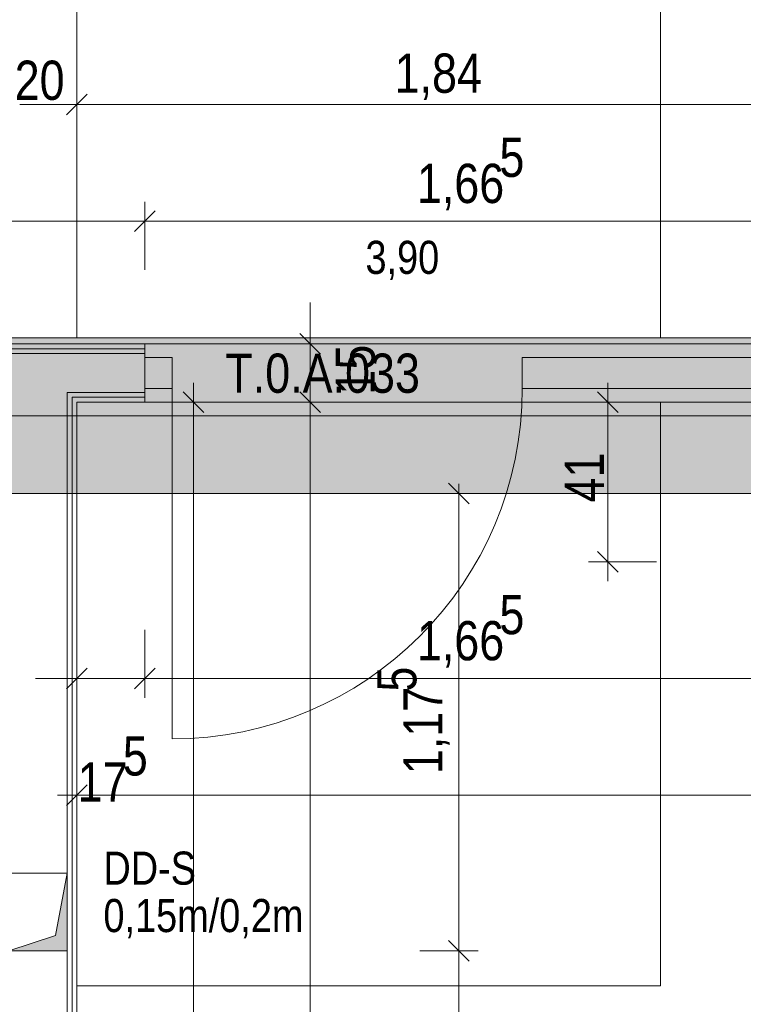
# Model space of a CAD drawing. Extents: x -620 to 300, y 62 to 1162.
# Tile 27 of 93: x -170 to -133, y 354 to 405. Entities that reach past the tile are written whole.
import ezdxf
from ezdxf.lldxf.tags import DXFTag

# ---------------------------------------------------------------- set-up
doc = ezdxf.new("R2010")
doc.units = 0
doc.layers.get('0').update_dxf_attribs({"lineweight": 13})
for name, color, linetype, lineweight, true_color in [('--Bem innen', 9, 'Continuous', 13, 0x808080), ('00 -Bauelemente -Dämmung innen', 7, 'Continuous', 9, 0xff7fe6), ('00 -Bauelemente -Gipskarton', 7, 'Continuous', 9, 0xff7fe6), ('30 -34 Innenwände- 2 nichttragend', 7, 'Continuous', 18, 0xff7fe6), ('30 -34 Innenwände- 4 Türen_Fenster', 7, 'Continuous', 15, 0x9955ff), ('30 -35 Decken- 1 Konstruktion-Träger- Stahlbeton', 7, 'Continuous', 13, 0x33aa00), ('30 -35 Decken- 11 Durchbruch', 5, 'Continuous', 15, 0x0000ff), ('70 -72 Beschriftung- 8 barrierefrei', 7, 'fein_strichliert-A06G94JU8I', 9, 0x888888), ('70 -76 Bemaßung- 2 Allgemein', 9, 'Continuous', 5, 0x808080), ('iwb_Schraffur_Unterzug', 7, 'Continuous', 5, 0xffffcc)]:
    doc.layers.add(name, color=color, linetype=linetype, lineweight=lineweight, true_color=true_color)
doc.layers.add('70 -71 Achsen- 1 Gebäudeachsen', color=7, linetype='STRICHPUNKT2-A06G94JT8I', lineweight=18)
doc.layers.add('Keine', color=7, linetype='Continuous', lineweight=9)
doc.styles.get("Standard").update_dxf_attribs({"font": 'ARIALN.TTF'})
tags = doc.linetypes.add('fein_strichliert-A06G94JU8I', pattern=[4, 1, -2, 1]).pattern_tags.tags
tags[8:9] = [DXFTag(74, 4), DXFTag(75, 0), DXFTag(340, '0'), DXFTag(46, 0.0), DXFTag(50, 0.0), DXFTag(44, 0.0), DXFTag(45, 0.0)]
tags[6:7] = [DXFTag(74, 4), DXFTag(75, 0), DXFTag(340, '0'), DXFTag(46, 0.0), DXFTag(50, 0.0), DXFTag(44, 0.0), DXFTag(45, 0.0)]
tags[4:5] = [DXFTag(74, 4), DXFTag(75, 0), DXFTag(340, '0'), DXFTag(46, 0.0), DXFTag(50, 0.0), DXFTag(44, 0.0), DXFTag(45, 0.0)]
tags = doc.linetypes.add('STRICHPUNKT2-A06G94JT8I', pattern=[12.7, 6.35, -3.175, 0, -3.175]).pattern_tags.tags
tags[10:11] = [DXFTag(74, 4), DXFTag(75, 0), DXFTag(340, '0'), DXFTag(46, 0.0), DXFTag(50, 0.0), DXFTag(44, 0.0), DXFTag(45, 0.0)]
tags[8:9] = [DXFTag(74, 4), DXFTag(75, 0), DXFTag(340, '0'), DXFTag(46, 0.0), DXFTag(50, 0.0), DXFTag(44, 0.0), DXFTag(45, 0.0)]
tags[6:7] = [DXFTag(74, 4), DXFTag(75, 0), DXFTag(340, '0'), DXFTag(46, 0.0), DXFTag(50, 0.0), DXFTag(44, 0.0), DXFTag(45, 0.0)]
tags[4:5] = [DXFTag(74, 4), DXFTag(75, 0), DXFTag(340, '0'), DXFTag(46, 0.0), DXFTag(50, 0.0), DXFTag(44, 0.0), DXFTag(45, 0.0)]

# ---------------------------------------------------------------- blocks, each defined once
blk = doc.blocks.new('Referenz-A06G94JV8I')
at = {"layer": '00 -Bauelemente -Dämmung innen', "color": 0, "linetype": 'Continuous', "lineweight": -2, "ltscale": 0.13}
for p, q in [((-163.477, 387.814), (-197.177, 387.814)), ((-167.477, 385.814), (-167.477, 265.814)), ((-163.477, 385.814), (-167.477, 385.814))]:
    blk.add_line(p, q, dxfattribs=at)
at = {"layer": '00 -Bauelemente -Gipskarton', "color": 0, "linetype": 'Continuous', "lineweight": -2, "ltscale": 0.13}
for p, q in [((-163.477, 388.314), (-197.177, 388.314)), ((-163.477, 388.064), (-197.177, 388.064)), ((-163.477, 387.814), (-197.177, 387.814)), ((-167.477, 385.814), (-167.477, 265.814)), ((-163.477, 385.814), (-167.477, 385.814)), ((-163.477, 385.564), (-167.227, 385.564)), ((-167.227, 385.564), (-167.227, 265.564)), ((-166.977, 385.314), (-166.977, 265.314)), ((-163.477, 385.314), (-166.977, 385.314))]:
    blk.add_line(p, q, dxfattribs=at)
at = {"layer": '30 -34 Innenwände- 2 nichttragend', "color": 0, "linetype": 'Continuous', "lineweight": -2, "ltscale": 0.13}
for p, q in [((-163.477, 388.314), (-197.177, 388.314)), ((-163.477, 388.314), (-163.477, 385.564)), ((-163.477, 388.314), (-163.477, 388.064)), ((-163.477, 388.064), (-163.477, 387.814)), ((-163.477, 387.814), (-163.477, 385.814)), ((-163.477, 385.814), (-163.477, 385.564)), ((-163.477, 385.314), (-166.977, 385.314)), ((-166.977, 385.314), (-166.977, 265.314)), ((-163.477, 385.564), (-163.477, 385.314)), ((-163.477, 385.564), (-163.477, 385.314))]:
    blk.add_line(p, q, dxfattribs=at)
at = {"layer": '30 -34 Innenwände- 4 Türen_Fenster', "color": 0, "linetype": 'fein_strichliert-A06G94JU8I', "lineweight": -2, "ltscale": 0.13}
for p, q in [((-130.177, 388.314), (-163.477, 388.314)), ((-162.077, 386.014), (-162.077, 368.014)), ((-130.177, 385.314), (-163.477, 385.314))]:
    blk.add_line(p, q, dxfattribs=at)
at = {"layer": '30 -34 Innenwände- 4 Türen_Fenster', "color": 0, "linetype": 'Continuous', "lineweight": -2, "ltscale": 0.13}
for p, q in [((-163.477, 386.014), (-163.477, 387.614)), ((-163.477, 387.614), (-162.077, 387.614)), ((-162.077, 387.614), (-162.077, 386.014)), ((-144.077, 386.014), (-144.077, 387.614)), ((-144.077, 387.614), (-130.177, 387.614)), ((-162.077, 386.014), (-163.477, 386.014)), ((-130.177, 386.014), (-144.077, 386.014))]:
    blk.add_line(p, q, dxfattribs=at)
at = {"layer": '30 -34 Innenwände- 4 Türen_Fenster', "color": 0, "linetype": 'fein_strichliert-A06G94JU8I', "lineweight": -2, "ltscale": 0.13}
blk.add_ellipse((-162.077, 386.014), major_axis=(0, -18), ratio=1, start_param=0, end_param=1.570796, dxfattribs=at)
at = {"layer": '30 -35 Decken- 1 Konstruktion-Träger- Stahlbeton', "color": 0, "linetype": 'fein_strichliert-A06G94JU8I', "lineweight": -2, "ltscale": 0.13}
for p, q in [((-452.177, 388.614), (34.823, 388.614)), ((-452.177, 380.614), (34.823, 380.614))]:
    blk.add_line(p, q, dxfattribs=at)
at = {"layer": '30 -35 Decken- 11 Durchbruch', "color": 0, "linetype": 'Continuous', "lineweight": -2, "ltscale": 0.13}
for p, q in [((-170.477, 361.114), (-167.477, 361.114)), ((-167.477, 361.114), (-168.077, 357.914)), ((-167.477, 357.114), (-167.477, 361.114)), ((-168.077, 357.914), (-170.477, 357.114)), ((-170.477, 357.114), (-167.477, 357.114))]:
    blk.add_line(p, q, dxfattribs=at)
at = {"layer": '30 -35 Decken- 11 Durchbruch', "color": 0, "lineweight": -2}
for points in [[(-167.477, 357.114), (-168.077, 357.914), (-167.477, 361.114)], [(-168.077, 357.114), (-170.477, 357.114), (-168.077, 357.914)], [(-168.077, 357.114), (-168.077, 357.914), (-167.477, 357.114)]]:
    blk.add_solid(points, dxfattribs=at)
at = {"layer": '70 -71 Achsen- 1 Gebäudeachsen', "color": 0, "linetype": 'STRICHPUNKT2-A06G94JT8I', "lineweight": -2, "ltscale": 0.13}
blk.add_line((-539.606, 384.614), (75.163, 384.614), dxfattribs=at)
at = {"layer": '70 -72 Beschriftung- 8 barrierefrei', "color": 0, "linetype": 'fein_strichliert-A06G94JU8I', "lineweight": -2, "ltscale": 0.13}
for p, q in [((-166.977, 388.614), (-166.977, 418.614)), ((-136.977, 418.614), (-136.977, 388.614)), ((-136.977, 388.614), (-166.977, 388.614)), ((-166.977, 355.314), (-166.977, 385.314)), ((-166.977, 385.314), (-136.977, 385.314)), ((-136.977, 385.314), (-136.977, 355.314)), ((-136.977, 355.314), (-166.977, 355.314))]:
    blk.add_line(p, q, dxfattribs=at)
at = {"layer": '70 -76 Bemaßung- 2 Allgemein', "color": 0, "linetype": 'Continuous', "lineweight": -2, "ltscale": 0.13}
for p, q in [((-166.977, 398.114), (-166.977, 401.614)), ((-166.977, 398.114), (-166.977, 401.614)), ((-166.447, 401.144), (-167.508, 400.083)), ((-167.508, 400.083), (-166.447, 401.144)), ((-168.038, 400.614), (-169.917, 400.614)), ((-165.977, 400.614), (-168.038, 400.614)), ((-167.977, 400.614), (-165.917, 400.614)), ((-131.238, 400.614), (-165.917, 400.614)), ((-163.477, 392.114), (-163.477, 395.614)), ((-163.477, 392.114), (-163.477, 395.614)), ((-164.008, 394.083), (-162.947, 395.144)), ((-162.947, 395.144), (-164.008, 394.083)), ((-164.538, 394.614), (-196.117, 394.614)), ((-162.477, 394.614), (-164.538, 394.614)), ((-164.477, 394.614), (-162.417, 394.614)), ((-131.238, 394.614), (-162.417, 394.614)), ((-154.977, 389.374), (-154.977, 390.434)), ((-154.977, 387.314), (-154.977, 389.374)), ((-154.447, 387.783), (-155.508, 388.844)), ((-157.477, 388.314), (-153.977, 388.314)), ((-154.977, 385.314), (-154.977, 388.314)), ((-160.977, 386.314), (-160.977, 384.253)), ((-154.977, 386.314), (-154.977, 384.253)), ((-154.977, 386.314), (-154.977, 384.253)), ((-139.677, 386.314), (-139.677, 384.253)), ((-161.508, 385.844), (-160.447, 384.783)), ((-155.508, 385.844), (-154.447, 384.783)), ((-155.508, 385.844), (-154.447, 384.783)), ((-140.208, 385.844), (-139.147, 384.783)), ((-163.477, 385.314), (-159.977, 385.314)), ((-157.477, 385.314), (-153.977, 385.314)), ((-157.477, 385.314), (-153.977, 385.314)), ((-137.177, 385.314), (-140.677, 385.314)), ((-160.977, 266.374), (-160.977, 384.253)), ((-154.977, 270.374), (-154.977, 384.253)), ((-154.977, 384.253), (-154.977, 383.193)), ((-139.677, 384.253), (-139.677, 378.174)), ((-147.873, 381.144), (-146.812, 380.083)), ((-147.343, 381.114), (-147.343, 379.553)), ((-145.343, 380.614), (-148.343, 380.614)), ((-147.343, 358.174), (-147.343, 379.553)), ((-139.677, 376.114), (-139.677, 378.174)), ((-139.147, 376.583), (-140.208, 377.644)), ((-137.177, 377.114), (-140.677, 377.114)), ((-166.977, 373.614), (-166.977, 370.114)), ((-163.477, 373.614), (-163.477, 370.114)), ((-163.477, 373.614), (-163.477, 370.114)), ((-166.447, 371.644), (-167.508, 370.583)), ((-164.008, 370.583), (-162.947, 371.644)), ((-164.008, 370.583), (-162.947, 371.644)), ((-168.038, 371.114), (-169.098, 371.114)), ((-165.977, 371.114), (-168.038, 371.114)), ((-163.477, 371.114), (-166.977, 371.114)), ((-164.477, 371.114), (-162.417, 371.114)), ((-164.477, 371.114), (-162.417, 371.114)), ((-162.417, 371.114), (-161.357, 371.114)), ((-131.238, 371.114), (-162.417, 371.114)), ((-166.977, 367.614), (-166.977, 364.114)), ((-167.508, 364.583), (-166.447, 365.644)), ((-167.977, 365.114), (-165.917, 365.114)), ((35.262, 365.114), (-165.917, 365.114)), ((-147.343, 356.614), (-147.343, 358.174)), ((-147.873, 357.644), (-146.812, 356.583)), ((-146.812, 356.583), (-147.873, 357.644)), ((-147.343, 357.614), (-147.343, 356.053)), ((-149.343, 357.114), (-146.343, 357.114)), ((-149.343, 357.114), (-146.343, 357.114)), ((-147.343, 327.174), (-147.343, 356.053))]:
    blk.add_line(p, q, dxfattribs=at)
at = {"layer": '--Bem innen', "color": 0, "linetype": 'Continuous', "lineweight": -2, "ltscale": 0.13, "insert": (-152.138, 393.607), "char_height": 1.7, "attachment_point": 1}
blk.add_mtext('{\\fArial Narrow;3,90}', dxfattribs=at)
at = {"layer": '30 -35 Decken- 11 Durchbruch', "color": 0, "linetype": 'Continuous', "lineweight": -2, "ltscale": 0.13, "char_height": 1.7, "attachment_point": 1}
for s, insert in [('{\\fArial Narrow;DD-S}', (-165.611, 362.218)), ('{\\fArial Narrow;0,15m/0,2m}', (-165.611, 359.783))]:
    blk.add_mtext(s, dxfattribs=dict(at, insert=insert))
at = {"layer": '70 -76 Bemaßung- 2 Allgemein', "color": 0, "linetype": 'Continuous', "lineweight": -2, "ltscale": 0.13, "char_height": 2.01377, "attachment_point": 1}
for s, insert in [('{\\fArial Narrow;20}', (-170.174, 402.865)), ('{\\fArial Narrow;1,84}', (-150.641, 403.229)), ('{\\fArial Narrow;5}', (-145.252, 398.906)), ('{\\fArial Narrow;1,66}', (-149.497, 397.564)), ('{\\fArial Narrow;5}', (-145.252, 375.406)), ('{\\fArial Narrow;1,66}', (-149.497, 374.064)), ('{\\fArial Narrow;5}', (-164.614, 368.143)), ('{\\fArial Narrow;17}', (-166.934, 366.8))]:
    blk.add_mtext(s, dxfattribs=dict(at, insert=insert))
at = {"layer": '70 -76 Bemaßung- 2 Allgemein', "color": 0, "linetype": 'Continuous', "lineweight": -2, "ltscale": 0.13, "char_height": 2.01377, "attachment_point": 1, "rotation": 90}
for s, insert in [('{\\fArial Narrow;15}', (-153.672, 385.702)), ('{\\fArial Narrow;41}', (-141.895, 380.158)), ('{\\fArial Narrow;5}', (-151.536, 370.439)), ('{\\fArial Narrow;1,17}', (-150.193, 366.194))]:
    blk.add_mtext(s, dxfattribs=dict(at, insert=insert))
at = {"layer": 'Keine', "color": 0, "linetype": 'Continuous', "lineweight": -2, "ltscale": 0.13, "insert": (-159.343, 387.811), "char_height": 2.01377, "attachment_point": 1}
blk.add_mtext('{\\fArial Narrow;T.0.A.033}', dxfattribs=at)
blk = doc.blocks.new('Referenz-A06G94JX8I')
at = {"layer": 'iwb_Schraffur_Unterzug', "linetype": 'Continuous', "ltscale": 0.13}
for points in [[(-449.076, 388.614), (-539.606, 388.614), (75.163, 388.614)], [(-452.176, 388.614), (75.163, 388.614), (75.163, 384.318)], [(-452.176, 388.614), (75.163, 384.318), (75.163, 380.614)], [(-452.176, 388.614), (75.163, 380.614), (-452.176, 380.614)], [(-449.076, 388.614), (75.163, 388.614), (42.824, 388.614)]]:
    blk.add_solid(points, dxfattribs=at)

msp = doc.modelspace()

# ---------------------------------------------------------------- block references
at = {"color": 8, "lineweight": 13, "ltscale": 0.13, "true_color": 0x808080}
msp.add_blockref('Referenz-A06G94JV8I', (0, 0), dxfattribs=at)
at = {"color": 8, "lineweight": 25, "ltscale": 0.25, "true_color": 0x808080}
msp.add_blockref('Referenz-A06G94JX8I', (0, 0), dxfattribs=at)

doc.saveas('drawing.dxf')
